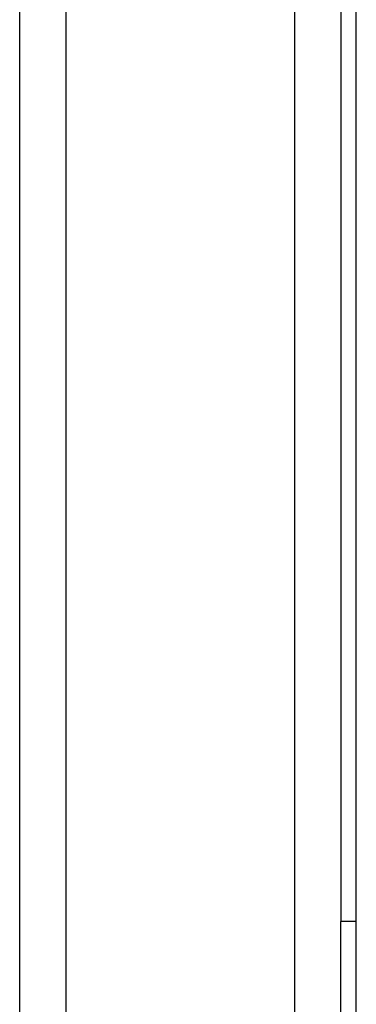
# Model space of a CAD drawing. Header units: inches. Extents: x 6 to 216, y 11 to 118.
# Tile 138 of 212: x 48.411 to 48.804, y 50.492 to 51.642. Entities that reach past the tile are written whole.
import ezdxf

# ---------------------------------------------------------------- set-up
doc = ezdxf.new("R2010")
doc.units = ezdxf.units.IN
doc.header["$MEASUREMENT"] = 0
doc.layers.add('Visible Edges(ANSI)', color=7, linetype='Continuous', lineweight=25)
doc.layers.add('Visible Tangent Edges(ANSI)', color=7, linetype='Continuous', lineweight=25)

msp = doc.modelspace()

# ---------------------------------------------------------------- linework, layer by layer
at = {"layer": 'Visible Edges(ANSI)'}
for p, q in [((48.8036, 20.1367), (48.8036, 79.6177)), ((48.4106, 50.2598), (48.4106, 75.1467)), ((48.7856, 74.817), (48.7856, 50.589)), ((48.7856, 50.464), (48.7856, 50.589))]:
    msp.add_line(p, q, dxfattribs=at)
at = {"layer": 'Visible Tangent Edges(ANSI)'}
for p, q in [((48.4644, 75.1458), (48.4644, 50.2607)), ((48.7317, 50.2616), (48.7317, 75.1449)), ((48.8036, 50.589), (48.7856, 50.589))]:
    msp.add_line(p, q, dxfattribs=at)

doc.saveas('drawing.dxf')
